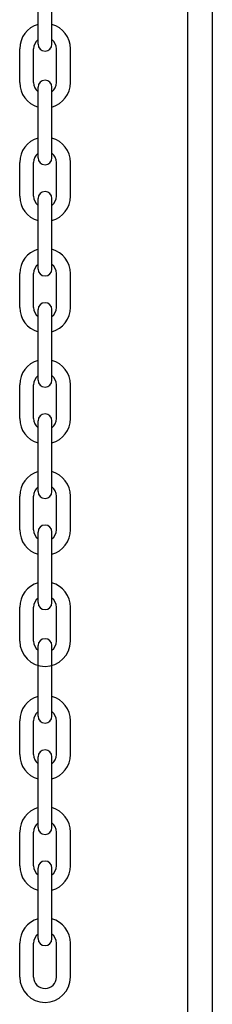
# Model space of a CAD drawing. Header units: inches. Extents: x 170 to 312, y 215 to 248.
# Tile 75 of 177: x 176.817 to 176.956, y 241.747 to 242.458. Entities that reach past the tile are written whole.
import ezdxf

# ---------------------------------------------------------------- set-up
doc = ezdxf.new("R2010")
doc.units = ezdxf.units.IN
doc.header["$LTSCALE"] = 0.25
doc.header["$MEASUREMENT"] = 0
doc.layers.add('STANDARD MOTOR LH', color=7, linetype='Continuous')

msp = doc.modelspace()

# ---------------------------------------------------------------- linework, layer by layer
at = {"layer": 'STANDARD MOTOR LH'}
for p, q in [((176.93857, 243.38467), (176.93857, 240.10342)), ((176.95645, 243.38467), (176.95645, 240.10342)), ((176.83052, 242.44018), (176.83052, 242.49122)), ((176.84053, 242.44018), (176.84053, 242.49122)), ((176.81721, 242.41247), (176.81721, 242.43689)), ((176.82722, 242.41247), (176.82722, 242.43689)), ((176.84383, 242.41247), (176.84383, 242.43689)), ((176.85384, 242.41247), (176.85384, 242.43689)), ((176.83052, 242.35813), (176.83052, 242.40917)), ((176.84053, 242.35813), (176.84053, 242.40917)), ((176.81721, 242.33042), (176.81721, 242.35484)), ((176.82722, 242.33042), (176.82722, 242.35484)), ((176.84383, 242.33042), (176.84383, 242.35484)), ((176.85384, 242.33042), (176.85384, 242.35484)), ((176.83052, 242.27779), (176.83052, 242.32883)), ((176.84053, 242.27779), (176.84053, 242.32883)), ((176.81721, 242.25008), (176.81721, 242.2745)), ((176.82722, 242.25008), (176.82722, 242.2745)), ((176.84383, 242.25008), (176.84383, 242.2745)), ((176.85384, 242.25008), (176.85384, 242.2745)), ((176.83052, 242.19746), (176.83052, 242.24849)), ((176.84053, 242.19746), (176.84053, 242.24849)), ((176.81721, 242.16974), (176.81721, 242.19416)), ((176.82722, 242.16974), (176.82722, 242.19416)), ((176.84383, 242.16974), (176.84383, 242.19416)), ((176.85384, 242.16974), (176.85384, 242.19416)), ((176.83052, 242.11712), (176.83052, 242.16815)), ((176.84053, 242.11712), (176.84053, 242.16815)), ((176.81721, 242.0894), (176.81721, 242.11382)), ((176.82722, 242.0894), (176.82722, 242.11382)), ((176.84383, 242.0894), (176.84383, 242.11382)), ((176.85384, 242.0894), (176.85384, 242.11382)), ((176.83052, 242.03678), (176.83052, 242.08781)), ((176.84053, 242.03678), (176.84053, 242.08781)), ((176.81721, 242.00906), (176.81721, 242.03348)), ((176.82722, 242.00906), (176.82722, 242.03348)), ((176.84383, 242.00906), (176.84383, 242.03348)), ((176.85384, 242.00906), (176.85384, 242.03348)), ((176.83052, 241.95473), (176.83052, 242.00576)), ((176.84053, 241.95473), (176.84053, 242.00576)), ((176.81721, 241.92701), (176.81721, 241.95143)), ((176.82722, 241.92701), (176.82722, 241.95143)), ((176.84383, 241.92701), (176.84383, 241.95143)), ((176.85384, 241.92701), (176.85384, 241.95143)), ((176.83052, 241.87439), (176.83052, 241.92542)), ((176.84053, 241.87439), (176.84053, 241.92542)), ((176.81721, 241.84667), (176.81721, 241.87109)), ((176.82722, 241.84667), (176.82722, 241.87109)), ((176.84383, 241.84667), (176.84383, 241.87109)), ((176.85384, 241.84667), (176.85384, 241.87109)), ((176.83052, 241.79405), (176.83052, 241.84509)), ((176.84053, 241.79405), (176.84053, 241.84509)), ((176.81721, 241.76633), (176.81721, 241.79075)), ((176.82722, 241.76633), (176.82722, 241.79075)), ((176.84383, 241.76633), (176.84383, 241.79075)), ((176.85384, 241.76633), (176.85384, 241.79075))]:
    msp.add_line(p, q, dxfattribs=at)
for centre, radius, start, end in [((176.83553, 242.43689), 0.01831, 105.86272, 180), ((176.83553, 242.43689), 0.01831, 0, 74.13728), ((176.83553, 242.43689), 0.0083, 127.08084, 180), ((176.83553, 242.44018), 0.00501, 180, 0), ((176.83553, 242.43689), 0.0083, 0, 52.91916), ((176.83553, 242.41247), 0.01831, 180, 254.13728), ((176.83553, 242.41247), 0.0083, 180, 232.91916), ((176.83553, 242.40917), 0.00501, 0, 180), ((176.83553, 242.41247), 0.01831, 285.86272, 0), ((176.83553, 242.41247), 0.0083, 307.08084, 0), ((176.83553, 242.35484), 0.01831, 105.86272, 180), ((176.83553, 242.35484), 0.01831, 0, 74.13728), ((176.83553, 242.35484), 0.0083, 127.08084, 180), ((176.83553, 242.35484), 0.0083, 0, 52.91916), ((176.83553, 242.35813), 0.00501, 180, 0), ((176.83553, 242.33042), 0.01831, 180, 254.13728), ((176.83553, 242.33042), 0.0083, 180, 232.91916), ((176.83553, 242.32883), 0.00501, 0, 180), ((176.83553, 242.33042), 0.01831, 285.86272, 0), ((176.83553, 242.33042), 0.0083, 307.08084, 0), ((176.83553, 242.2745), 0.01831, 105.86272, 180), ((176.83553, 242.2745), 0.01831, 0, 74.13728), ((176.83553, 242.2745), 0.0083, 127.08084, 180), ((176.83553, 242.2745), 0.0083, 0, 52.91916), ((176.83553, 242.27779), 0.00501, 180, 0), ((176.83553, 242.24849), 0.00501, 0, 180), ((176.83553, 242.25008), 0.01831, 180, 254.13728), ((176.83553, 242.25008), 0.0083, 180, 232.91916), ((176.83553, 242.25008), 0.01831, 285.86272, 0), ((176.83553, 242.25008), 0.0083, 307.08084, 0), ((176.83553, 242.19416), 0.01831, 105.86272, 180), ((176.83553, 242.19416), 0.01831, 0, 74.13728), ((176.83553, 242.19416), 0.0083, 127.08084, 180), ((176.83553, 242.19746), 0.00501, 180, 0), ((176.83553, 242.19416), 0.0083, 0, 52.91916), ((176.83553, 242.16974), 0.01831, 180, 254.13728), ((176.83553, 242.16974), 0.0083, 180, 232.91916), ((176.83553, 242.16815), 0.00501, 0, 180), ((176.83553, 242.16974), 0.01831, 285.86272, 0), ((176.83553, 242.16974), 0.0083, 307.08084, 0), ((176.83553, 242.11382), 0.01831, 105.86272, 180), ((176.83553, 242.11382), 0.01831, 0, 74.13728), ((176.83553, 242.11382), 0.0083, 127.08084, 180), ((176.83553, 242.11712), 0.00501, 180, 0), ((176.83553, 242.11382), 0.0083, 0, 52.91916), ((176.83553, 242.0894), 0.01831, 180, 254.13728), ((176.83553, 242.0894), 0.0083, 180, 232.91916), ((176.83553, 242.08781), 0.00501, 0, 180), ((176.83553, 242.0894), 0.01831, 285.86272, 0), ((176.83553, 242.0894), 0.0083, 307.08084, 0), ((176.83553, 242.03348), 0.01831, 105.86272, 180), ((176.83553, 242.03348), 0.01831, 0, 74.13728), ((176.83553, 242.03348), 0.0083, 127.08084, 180), ((176.83553, 242.03348), 0.0083, 0, 52.91916), ((176.83553, 242.03678), 0.00501, 180, 0), ((176.83553, 242.00576), 0.00501, 0, 180), ((176.83553, 242.00906), 0.01831, 180, 0), ((176.83553, 242.00906), 0.0083, 180, 232.91916), ((176.83553, 242.00906), 0.0083, 307.08084, 0), ((176.83553, 241.95143), 0.01831, 105.86272, 180), ((176.83553, 241.95143), 0.01831, 0, 74.13728), ((176.83553, 241.95143), 0.0083, 127.08084, 180), ((176.83553, 241.95473), 0.00501, 180, 0), ((176.83553, 241.95143), 0.0083, 0, 52.91916), ((176.83553, 241.92701), 0.01831, 180, 254.13728), ((176.83553, 241.92701), 0.0083, 180, 232.91916), ((176.83553, 241.92542), 0.00501, 0, 180), ((176.83553, 241.92701), 0.01831, 285.86272, 0), ((176.83553, 241.92701), 0.0083, 307.08084, 0), ((176.83553, 241.87109), 0.01831, 105.86272, 180), ((176.83553, 241.87109), 0.01831, 0, 74.13728), ((176.83553, 241.87109), 0.0083, 127.08084, 180), ((176.83553, 241.87109), 0.0083, 0, 52.91916), ((176.83553, 241.87439), 0.00501, 180, 0), ((176.83553, 241.84667), 0.01831, 180, 254.13728), ((176.83553, 241.84667), 0.0083, 180, 232.91916), ((176.83553, 241.84509), 0.00501, 0, 180), ((176.83553, 241.84667), 0.01831, 285.86272, 0), ((176.83553, 241.84667), 0.0083, 307.08084, 0), ((176.83553, 241.79075), 0.01831, 105.86272, 180), ((176.83553, 241.79075), 0.01831, 0, 74.13728), ((176.83553, 241.79075), 0.0083, 127.08084, 180), ((176.83553, 241.79075), 0.0083, 0, 52.91916), ((176.83553, 241.79405), 0.00501, 180, 0), ((176.83553, 241.76633), 0.01831, 180, 0), ((176.83553, 241.76633), 0.0083, 180, 0)]:
    msp.add_arc(centre, radius, start, end, dxfattribs=at)

doc.saveas('drawing.dxf')
